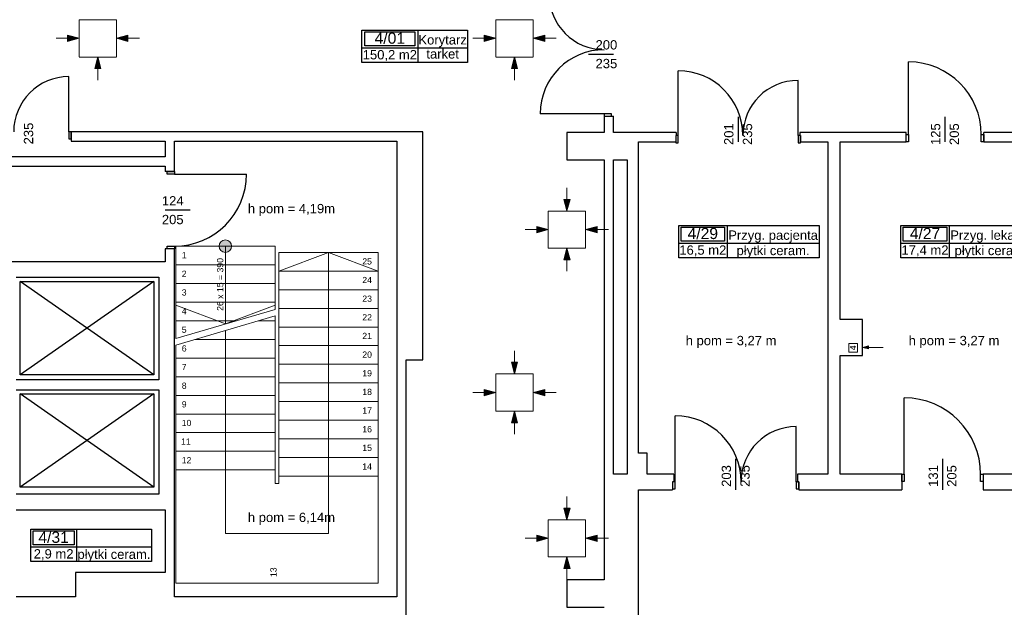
# Model space of a CAD drawing. Header units: millimetres. Extents: x -165365 to -33565, y 7406 to 103342.
# Tile 63 of 256: x -135228 to -119377, y 77495 to 86949. Entities that reach past the tile are written whole.
import ezdxf
from ezdxf.enums import TextEntityAlignment as Align

# ---------------------------------------------------------------- set-up
doc = ezdxf.new("R2010")
doc.units = ezdxf.units.MM
doc.header["$MEASUREMENT"] = 0
for name, color, linetype in [('Drzwi', 252, 'Continuous'), ('Linia', 252, 'Continuous'), ('Obiekt', 252, 'Continuous'), ('Polilinia', 252, 'Continuous'), ('Strefa', 252, 'Continuous'), ('Słup', 252, 'Continuous'), ('Tekst', 252, 'Continuous'), ('Ściana', 252, 'Continuous')]:
    doc.layers.add(name, color=color, linetype=linetype)
doc.styles.add('Arial', font='arial.ttf')
doc.styles.add('Times new roman', font='arial.ttf')

# ---------------------------------------------------------------- blocks, each defined once
blk = doc.blocks.new('A$C67C5DD2D')
at = {"layer": 'Linia', "linetype": 'Continuous', "lineweight": 13}
for points in [[(31093, 18815), (30906, 18865), (30906, 18765)], [(31694, 18815), (31880, 18765), (31880, 18865)], [(37801, 18815), (37615, 18865), (37615, 18765)], [(38402, 18815), (38589, 18765), (38589, 18865)], [(31394, 18515), (31344, 18328), (31444, 18328)], [(38102, 18515), (38053, 18328), (38153, 18328)], [(38948, 16037), (38998, 16223), (38898, 16223)], [(38646, 15737), (38460, 15787), (38460, 15687)], [(39247, 15737), (39434, 15687), (39434, 15787)], [(38948, 15437), (38898, 15250), (38998, 15250)], [(43708, 13842), (43801, 13817), (43801, 13867)], [(38102, 13415), (38153, 13602), (38053, 13602)], [(37801, 13115), (37615, 13165), (37615, 13065)], [(38402, 13115), (38589, 13065), (38589, 13165)], [(38102, 12815), (38053, 12628), (38153, 12629)], [(38948, 11070), (38998, 11257), (38898, 11257)], [(38646, 10770), (38460, 10820), (38460, 10720)], [(39247, 10770), (39434, 10720), (39434, 10820)], [(38948, 10470), (38898, 10284), (38998, 10284)]]:
    blk.add_hatch(color=252, dxfattribs=at).paths.add_polyline_path(points)
at = {"layer": 'Obiekt', "linetype": 'Continuous'}
blk.add_hatch(color=252, dxfattribs=at).paths.add_polyline_path([(33548, 15470, 1), (33348, 15470, 1)])
at = {"layer": 'Drzwi', "color": 252}
for p, q in [((44448, 17265), (44448, 18435)), ((40738, 17250), (40738, 18292)), ((30928, 17310), (30928, 18198)), ((42668, 17250), (42668, 18138)), ((39548, 17600), (38516, 17600)), ((39663, 17600), (39548, 17600)), ((39548, 17600), (39548, 17560)), ((39663, 17560), (39663, 17600)), ((39548, 17560), (39663, 17560)), ((39548, 17560), (39663, 17560)), ((30968, 17310), (30928, 17310)), ((30928, 17310), (30928, 17195)), ((30968, 17195), (30968, 17310)), ((30968, 17310), (30968, 17195)), ((30928, 17195), (30968, 17195)), ((40738, 17250), (40698, 17250)), ((40698, 17250), (40698, 17135)), ((40698, 17250), (40698, 17150)), ((40708, 17250), (40698, 17250)), ((40698, 17135), (40738, 17135)), ((40738, 17135), (40738, 17250)), ((42708, 17250), (42668, 17250)), ((42668, 17250), (42668, 17135)), ((42668, 17135), (42708, 17135)), ((42698, 17250), (42708, 17250)), ((42708, 17135), (42708, 17250)), ((42708, 17250), (42708, 17150)), ((44408, 17265), (44448, 17265)), ((44408, 17150), (44408, 17265)), ((44408, 17150), (44408, 17265)), ((44448, 17150), (44408, 17150)), ((44448, 17265), (44448, 17150)), ((45618, 17150), (45618, 17265)), ((45618, 17265), (45658, 17265)), ((45658, 17150), (45618, 17150)), ((45658, 17265), (45658, 17150)), ((45658, 17150), (45658, 17265)), ((32513, 16630), (32513, 16670)), ((32513, 16670), (32628, 16670)), ((32628, 16670), (32513, 16670)), ((32628, 16670), (32628, 16630)), ((32628, 16630), (32513, 16630)), ((32628, 16630), (33788, 16630)), ((32513, 15430), (32513, 15470)), ((32513, 15470), (32628, 15470)), ((32628, 15430), (32513, 15430)), ((32628, 15430), (32513, 15430)), ((32628, 15470), (32628, 15430)), ((44378, 11800), (44378, 13030)), ((40688, 11680), (40688, 12742)), ((42638, 11680), (42638, 12568)), ((44338, 11800), (44378, 11800)), ((44338, 11685), (44338, 11800)), ((44338, 11800), (44338, 11685)), ((44378, 11800), (44378, 11685)), ((45608, 11685), (45608, 11800)), ((45608, 11800), (45648, 11800)), ((45648, 11800), (45648, 11685)), ((45648, 11800), (45648, 11685)), ((40688, 11680), (40648, 11680)), ((40648, 11680), (40648, 11565)), ((40648, 11680), (40648, 11565)), ((40668, 11680), (40648, 11680)), ((40688, 11565), (40688, 11680)), ((42678, 11680), (42638, 11680)), ((42638, 11680), (42638, 11565)), ((42658, 11680), (42678, 11680)), ((42678, 11565), (42678, 11680)), ((42678, 11680), (42678, 11565)), ((44378, 11685), (44338, 11685)), ((45648, 11685), (45608, 11685)), ((40648, 11565), (40688, 11565)), ((42638, 11565), (42678, 11565))]:
    blk.add_line(p, q, dxfattribs=at)
for centre, radius, start, end in [((39548, 19520), 888, 180, 270), ((39548, 17600), 1032, 90, 180), ((44448, 17265), 1170, 0, 90), ((40738, 17250), 1042, 0, 90), ((30928, 17310), 888, 90, 180), ((42668, 17250), 888, 90, 180), ((32628, 16630), 1160, 270, 0), ((44378, 11800), 1230, 0, 90), ((40688, 11680), 1062, 0, 90), ((42638, 11680), 888, 90, 180)]:
    blk.add_arc(centre, radius, start, end, dxfattribs=at)
at = {"layer": 'Linia', "color": 252, "lineweight": 13}
for p, q in [((31694, 19114), (31094, 19114)), ((31094, 19114), (31094, 18515)), ((31694, 19114), (31694, 18515)), ((38402, 19114), (37802, 19114)), ((37802, 19114), (37802, 18515)), ((38402, 18515), (38402, 19114)), ((31093, 18815), (30906, 18865)), ((30906, 18765), (30906, 18865)), ((31694, 18815), (31880, 18865)), ((31880, 18865), (31880, 18765)), ((37801, 18815), (37615, 18865)), ((37615, 18765), (37615, 18865)), ((38402, 18815), (38589, 18865)), ((38589, 18865), (38589, 18765)), ((30722, 18815), (30906, 18815)), ((31093, 18815), (30906, 18765)), ((31694, 18815), (31880, 18765)), ((32064, 18815), (31880, 18815)), ((37431, 18815), (37615, 18815)), ((37801, 18815), (37615, 18765)), ((38402, 18815), (38589, 18765)), ((38772, 18815), (38589, 18815)), ((31094, 18514), (31694, 18514)), ((31394, 18515), (31344, 18328)), ((31394, 18515), (31444, 18328)), ((37802, 18514), (38402, 18514)), ((38102, 18515), (38053, 18328)), ((38102, 18515), (38153, 18328)), ((31444, 18328), (31344, 18328)), ((31394, 18144), (31394, 18328)), ((38153, 18328), (38053, 18328)), ((38103, 18144), (38103, 18328)), ((38948, 16407), (38948, 16223)), ((38948, 16037), (38898, 16223)), ((38898, 16223), (38998, 16223)), ((38948, 16037), (38998, 16223)), ((39247, 16036), (38647, 16036)), ((38647, 16036), (38647, 15437)), ((39247, 15437), (39247, 16036)), ((38276, 15737), (38460, 15737)), ((38646, 15737), (38460, 15787)), ((38460, 15687), (38460, 15787)), ((38646, 15737), (38460, 15687)), ((39247, 15737), (39434, 15787)), ((39247, 15737), (39434, 15687)), ((39434, 15787), (39434, 15687)), ((39617, 15737), (39434, 15737)), ((38647, 15436), (39247, 15436)), ((38948, 15437), (38898, 15250)), ((38948, 15437), (38998, 15250)), ((38998, 15250), (38898, 15250)), ((38948, 15066), (38948, 15250)), ((43487, 13905), (43627, 13905)), ((43487, 13765), (43487, 13905)), ((43627, 13905), (43627, 13765)), ((43708, 13842), (43801, 13867)), ((43708, 13842), (43801, 13817)), ((43801, 13867), (43801, 13817)), ((44036, 13842), (43801, 13842)), ((38103, 13786), (38103, 13602)), ((43627, 13765), (43487, 13765)), ((38102, 13415), (38053, 13602)), ((38053, 13602), (38153, 13602)), ((38102, 13415), (38153, 13602)), ((38402, 13415), (37802, 13415)), ((37802, 13415), (37802, 12816)), ((38402, 12816), (38402, 13415)), ((37801, 13115), (37615, 13165)), ((37615, 13065), (37615, 13165)), ((38402, 13115), (38589, 13165)), ((38589, 13165), (38589, 13065)), ((37431, 13115), (37615, 13115)), ((37801, 13115), (37615, 13065)), ((38402, 13115), (38589, 13065)), ((38772, 13115), (38589, 13115)), ((37802, 12815), (38402, 12815)), ((38102, 12815), (38053, 12628)), ((38102, 12815), (38153, 12629)), ((38153, 12629), (38053, 12628)), ((38103, 12445), (38103, 12629)), ((38948, 11441), (38948, 11257)), ((38948, 11070), (38898, 11257)), ((38898, 11257), (38998, 11257)), ((38948, 11070), (38998, 11257)), ((39247, 11070), (38647, 11070)), ((38647, 11070), (38647, 10471)), ((39247, 10471), (39247, 11070)), ((38646, 10770), (38460, 10820)), ((38460, 10720), (38460, 10820)), ((39247, 10770), (39434, 10820)), ((39434, 10820), (39434, 10720)), ((38276, 10770), (38460, 10770)), ((38646, 10770), (38460, 10720)), ((39247, 10770), (39434, 10720)), ((39617, 10770), (39434, 10770)), ((38647, 10470), (39247, 10470)), ((38948, 10470), (38898, 10284)), ((38948, 10470), (38998, 10284)), ((38998, 10284), (38898, 10284)), ((38948, 10100), (38948, 10284))]:
    blk.add_line(p, q, dxfattribs=at)
at = {"layer": 'Obiekt', "color": 252}
for p, q in [((39297, 18560), (39698, 18560)), ((41703, 17551), (41703, 17150)), ((45033, 17551), (45033, 17150)), ((32879, 16050), (32478, 16050)), ((41663, 12051), (41663, 11550)), ((44993, 12051), (44993, 11550))]:
    blk.add_line(p, q, dxfattribs=at)
at = {"layer": 'Obiekt', "color": 252, "lineweight": 20}
for p, q in [((32648, 15470), (32648, 13984)), ((32648, 15470), (34248, 15470)), ((32648, 15470), (34248, 15470)), ((33448, 15470), (33448, 14219)), ((34248, 15470), (34248, 14454)), ((34308, 11650), (34308, 15370)), ((35908, 15370), (34308, 15370)), ((35908, 15370), (34308, 15370)), ((35108, 15370), (34308, 15070)), ((35108, 10850), (35108, 15370)), ((35108, 15370), (35908, 15070)), ((35908, 10050), (35908, 15370)), ((32648, 15170), (34248, 15170)), ((35908, 15070), (34308, 15070)), ((32648, 14870), (34248, 14870)), ((35908, 14770), (34308, 14770)), ((32648, 14570), (34248, 14570)), ((33448, 14219), (32648, 14519)), ((32648, 13984), (34248, 14454)), ((33448, 14219), (34248, 14519)), ((35908, 14470), (34308, 14470)), ((32648, 13880), (34248, 14350)), ((32648, 14270), (33621, 14270)), ((33976, 14270), (34248, 14270)), ((34248, 14350), (34248, 11650)), ((33448, 14115), (33448, 10850)), ((35908, 14170), (34308, 14170)), ((32954, 13970), (34248, 13970)), ((32648, 13880), (32648, 10050)), ((35908, 13870), (34308, 13870)), ((32648, 13670), (34248, 13670)), ((35908, 13570), (34308, 13570)), ((32648, 13370), (34248, 13370)), ((35908, 13270), (34308, 13270)), ((32648, 13070), (34248, 13070)), ((35908, 12970), (34308, 12970)), ((32648, 12770), (34248, 12770)), ((35908, 12670), (34308, 12670)), ((32648, 12470), (34248, 12470)), ((35908, 12370), (34308, 12370)), ((32648, 12170), (34248, 12170)), ((35908, 12070), (34308, 12070)), ((32648, 11870), (34248, 11870)), ((35908, 11770), (34308, 11770)), ((34248, 11650), (34308, 11650)), ((33448, 10850), (35108, 10850)), ((32648, 10050), (35908, 10050))]:
    blk.add_line(p, q, dxfattribs=at)
blk.add_circle((33448, 15470), 100, dxfattribs=at)
at = {"layer": 'Polilinia', "color": 252, "flags": 128}
for points in [[(30146, 14902), (32296, 14902), (32296, 13402), (30146, 13402)], [(30146, 13092), (32296, 13092), (32296, 11592), (30146, 11592)]]:
    blk.add_lwpolyline(points, close=True, dxfattribs=at)
for points in [[(32296, 13402), (30146, 14902), (32296, 14902), (30146, 13402)], [(32296, 11592), (30146, 13092), (32296, 13092), (30146, 11592)]]:
    blk.add_lwpolyline(points, dxfattribs=at)
at = {"layer": 'Strefa', "color": 252}
for p, q in [((35647, 18945), (37346, 18945)), ((35647, 18427), (35647, 18945)), ((35692, 18920), (36500, 18920)), ((35692, 18693), (35692, 18920)), ((36500, 18920), (36500, 18693)), ((36545, 18945), (36545, 18427)), ((37346, 18945), (37346, 18427)), ((35647, 18663), (37346, 18663)), ((36500, 18693), (35692, 18693)), ((37346, 18427), (35647, 18427)), ((40746, 15803), (43008, 15803)), ((40746, 15284), (40746, 15803)), ((40785, 15777), (41486, 15777)), ((40785, 15550), (40785, 15777)), ((41486, 15777), (41486, 15550)), ((41525, 15803), (41525, 15284)), ((43008, 15803), (43008, 15284)), ((44322, 15803), (46451, 15803)), ((44322, 15284), (44322, 15803)), ((44361, 15777), (45062, 15777)), ((44361, 15550), (44361, 15777)), ((45062, 15777), (45062, 15550)), ((45101, 15803), (45101, 15284)), ((41486, 15550), (40785, 15550)), ((45062, 15550), (44361, 15550)), ((40746, 15520), (43008, 15520)), ((44322, 15520), (46451, 15520)), ((43008, 15284), (40746, 15284)), ((46451, 15284), (44322, 15284)), ((30316, 10915), (32258, 10915)), ((30316, 10396), (30316, 10915)), ((30352, 10889), (31013, 10889)), ((30352, 10663), (30352, 10889)), ((31013, 10889), (31013, 10663)), ((31050, 10915), (31050, 10396)), ((32258, 10915), (32258, 10396)), ((30316, 10632), (32258, 10632)), ((31013, 10663), (30352, 10663)), ((32258, 10396), (30316, 10396))]:
    blk.add_line(p, q, dxfattribs=at)
at = {"layer": 'Słup', "color": 252}
for p, q in [((36628, 17310), (36358, 17310)), ((36628, 17160), (36628, 17310)), ((39548, 17300), (38948, 17300)), ((38948, 17300), (38948, 16860)), ((39918, 17300), (39698, 17300)), ((39978, 17300), (39918, 17300)), ((36628, 13640), (36628, 17160)), ((38948, 16860), (39548, 16860)), ((39698, 16860), (39918, 16860)), ((43708, 14290), (43348, 14290)), ((43708, 13710), (43708, 14290)), ((36358, 13640), (36628, 13640)), ((43348, 13710), (43708, 13710)), ((40238, 12140), (40098, 12140)), ((40238, 11800), (40238, 12140)), ((40098, 9160), (40098, 11550)), ((32478, 10220), (31038, 10220)), ((31038, 10220), (31038, 9830)), ((39548, 10100), (38948, 10100)), ((38948, 10100), (38948, 9660)), ((38948, 9660), (39548, 9660))]:
    blk.add_line(p, q, dxfattribs=at)
at = {"layer": 'Ściana', "color": 252}
for p, q in [((39548, 17560), (39663, 17560)), ((39663, 17560), (39698, 17560)), ((30968, 17310), (30968, 17195)), ((40708, 17300), (40708, 17250)), ((42698, 17300), (42698, 17250)), ((44408, 17265), (44408, 17300)), ((45658, 17265), (45658, 17300)), ((30968, 17195), (30968, 17160)), ((40708, 17250), (40698, 17250)), ((40698, 17250), (40698, 17150)), ((42698, 17250), (42708, 17250)), ((42708, 17250), (42708, 17150)), ((44408, 17150), (44408, 17265)), ((45658, 17150), (45658, 17265)), ((32513, 16670), (32478, 16670)), ((32628, 16670), (32513, 16670)), ((32513, 15430), (32478, 15430)), ((32628, 15430), (32513, 15430)), ((40668, 11800), (40668, 11680)), ((42658, 11800), (42658, 11680)), ((44338, 11800), (44338, 11685)), ((45648, 11800), (45648, 11685)), ((40668, 11680), (40648, 11680)), ((40648, 11680), (40648, 11565)), ((42658, 11680), (42678, 11680)), ((42678, 11680), (42678, 11565)), ((44338, 11685), (44338, 11550)), ((45648, 11685), (45648, 11550)), ((40648, 11565), (40648, 11550)), ((42678, 11565), (42678, 11550))]:
    blk.add_line(p, q, dxfattribs=at)
at = {"layer": 'Ściana', "color": 252, "flags": 128}
for points in [[(39548, 17560), (39548, 17300)], [(39698, 17300), (39698, 17560)], [(36358, 17310), (30968, 17310)], [(40098, 17300), (39978, 17300)], [(40708, 17300), (40098, 17300)], [(44408, 17300), (42698, 17300)], [(46638, 17300), (45658, 17300)], [(30968, 17160), (32478, 17160)], [(32478, 17160), (32478, 16910)], [(32628, 17160), (36208, 17160)], [(32628, 16670), (32628, 17160)], [(36208, 17160), (36208, 9830)], [(40098, 12140), (40098, 17150)], [(40098, 17150), (40698, 17150)], [(42708, 17150), (43148, 17150)], [(43148, 17150), (43148, 11800)], [(43348, 14290), (43348, 17150)], [(43348, 17150), (44408, 17150)], [(45658, 17150), (46538, 17150)], [(32478, 16910), (29278, 16910)], [(39548, 16860), (39548, 10100)], [(39698, 11800), (39698, 16860)], [(39918, 16860), (39918, 11800)], [(29178, 16760), (32478, 16760)], [(32478, 16760), (32478, 16670)], [(32478, 15430), (32478, 15220)], [(32628, 15220), (32628, 15430)], [(32478, 15220), (29828, 15220)], [(32628, 11230), (32628, 15220)], [(30078, 14970), (32378, 14970)], [(32378, 14970), (32378, 13320)], [(36358, 9390), (36358, 13640)], [(43348, 11800), (43348, 13710)], [(32378, 13320), (30078, 13320)], [(30078, 13160), (32378, 13160)], [(32378, 13160), (32378, 11480)], [(39918, 11800), (39698, 11800)], [(40668, 11800), (40238, 11800)], [(43148, 11800), (42658, 11800)], [(44338, 11800), (43348, 11800)], [(46638, 11800), (45648, 11800)], [(32378, 11480), (30078, 11480)], [(40098, 11550), (40648, 11550)], [(42678, 11550), (44338, 11550)], [(45648, 11550), (46638, 11550)], [(30078, 11230), (32478, 11230)], [(32478, 11230), (32478, 10220)], [(32628, 9830), (32628, 11230)], [(31038, 9830), (30078, 9830)], [(36208, 9830), (32628, 9830)]]:
    blk.add_lwpolyline(points, dxfattribs=at)
at = {"layer": 'Obiekt', "color": 252, "char_height": 150, "attachment_point": 7, "style": 'Arial'}
for s, insert in [('\\A1;{\\fArial|b0|i0|c238|p38;200}', (39408, 18633)), ('\\A1;{\\fArial|b0|i0|c238|p38;235}', (39408, 18332)), ('\\A1;{\\fArial|b0|i0|c238|p38;124}', (32426, 16125)), ('\\A1;{\\fArial|b0|i0|c238|p38;205}', (32426, 15822))]:
    blk.add_mtext(s, dxfattribs=dict(at, insert=insert))
at = {"layer": 'Obiekt', "color": 252, "char_height": 150, "attachment_point": 7, "rotation": 90, "style": 'Arial'}
for s, insert in [('\\A1;{\\fArial|b0|i0|c238|p38;235}', (30356, 17108)), ('\\A1;{\\fArial|b0|i0|c238|p38;201}', (41630, 17098)), ('\\A1;{\\fArial|b0|i0|c238|p38;235}', (41931, 17098)), ('\\A1;{\\fArial|b0|i0|c238|p38;125}', (44960, 17098)), ('\\A1;{\\fArial|b0|i0|c238|p38;205}', (45260, 17098)), ('\\A1;{\\fArial|b0|i0|c238|p38;203}', (41591, 11598)), ('\\A1;{\\fArial|b0|i0|c238|p38;235}', (41891, 11598)), ('\\A1;{\\fArial|b0|i0|c238|p38;131}', (44921, 11598)), ('\\A1;{\\fArial|b0|i0|c238|p38;205}', (45220, 11598))]:
    blk.add_mtext(s, dxfattribs=dict(at, insert=insert))
at = {"layer": 'Obiekt', "color": 252, "lineweight": 20, "char_height": 100, "attachment_point": 6, "style": 'Arial'}
for s, insert in [('\\A1;{\\fArial|b0|i0|c238|p38;1}', (32824, 15326)), ('\\A1;{\\fArial|b0|i0|c238|p38;25}', (35808, 15225)), ('\\A1;{\\fArial|b0|i0|c238|p38;2}', (32824, 15026)), ('\\A1;{\\fArial|b0|i0|c238|p38;24}', (35808, 14926)), ('\\A1;{\\fArial|b0|i0|c238|p38;3}', (32824, 14725)), ('\\A1;{\\fArial|b0|i0|c238|p38;23}', (35808, 14625)), ('\\A1;{\\fArial|b0|i0|c238|p38;4}', (32824, 14426)), ('\\A1;{\\fArial|b0|i0|c238|p38;22}', (35808, 14326)), ('\\A1;{\\fArial|b0|i0|c238|p38;5}', (32824, 14125)), ('\\A1;{\\fArial|b0|i0|c238|p38;21}', (35808, 14026)), ('\\A1;{\\fArial|b0|i0|c238|p38;6}', (32824, 13825)), ('\\A1;{\\fArial|b0|i0|c238|p38;20}', (35808, 13725)), ('\\A1;{\\fArial|b0|i0|c238|p38;7}', (32824, 13526)), ('\\A1;{\\fArial|b0|i0|c238|p38;19}', (35808, 13425)), ('\\A1;{\\fArial|b0|i0|c238|p38;8}', (32824, 13225)), ('\\A1;{\\fArial|b0|i0|c238|p38;18}', (35808, 13125)), ('\\A1;{\\fArial|b0|i0|c238|p38;9}', (32824, 12925)), ('\\A1;{\\fArial|b0|i0|c238|p38;17}', (35808, 12826)), ('\\A1;{\\fArial|b0|i0|c238|p38;10}', (32900, 12625)), ('\\A1;{\\fArial|b0|i0|c238|p38;16}', (35808, 12525)), ('\\A1;{\\fArial|b0|i0|c238|p38;11}', (32890, 12326)), ('\\A1;{\\fArial|b0|i0|c238|p38;15}', (35808, 12225)), ('\\A1;{\\fArial|b0|i0|c238|p38;12}', (32900, 12026)), ('\\A1;{\\fArial|b0|i0|c238|p38;14}', (35808, 11926))]:
    blk.add_mtext(s, dxfattribs=dict(at, insert=insert))
at = {"layer": 'Obiekt', "color": 252, "lineweight": 20, "char_height": 100, "attachment_point": 6, "rotation": 90, "style": 'Arial'}
for s, insert in [('\\A1;{\\fArial|b0|i0|c238|p38; 26 x 15 = 390}', (33365, 15280)), ('\\A1;{\\fArial|b0|i0|c238|p38;13}', (34223, 10302))]:
    blk.add_mtext(s, dxfattribs=dict(at, insert=insert))
at = {"layer": 'Strefa', "color": 252, "style": 'Arial'}
for s, height, p in [('4/01', 180, (36096, 18818)), ('Korytarz', 150, (36946, 18791)), ('150,2 m2', 150, (36096, 18551)), ('tarket', 150, (36946, 18564)), ('4/29', 180, (41135, 15675)), ('Przyg. pacjenta', 150, (42266, 15648)), ('4/27', 180, (44712, 15675)), ('Przyg. lekarzy', 150, (45776, 15648)), ('16,5 m2', 150, (41135, 15408)), ('płytki ceram.', 150, (42266, 15401)), ('17,4 m2', 150, (44712, 15408)), ('płytki ceram.', 150, (45776, 15401)), ('4/31', 180, (30683, 10787)), ('2,9 m2', 150, (30683, 10520)), ('płytki ceram.', 150, (31654, 10513))]:
    blk.add_text(s, height=height, dxfattribs=at).set_placement(p, align=Align.MIDDLE_CENTER)
at = {"layer": 'Tekst', "color": 252, "char_height": 150, "attachment_point": 2, "style": 'Times new roman'}
for s, insert in [('\\A1;{\\fArial|b0|i0|c0|p38;h pom = 4,19m}', (34512, 16150)), ('\\A1;{\\fArial|b0|i0|c0|p38;h pom = 3,27 m}', (41590, 14027)), ('\\A1;{\\fArial|b0|i0|c0|p38;h pom = 3,27 m}', (45179, 14027)), ('\\A1;{\\fArial|b0|i0|c0|p38;h pom = 6,14m}', (34512, 11182))]:
    blk.add_mtext(s, dxfattribs=dict(at, insert=insert))
at = {"layer": 'Tekst', "color": 252, "lineweight": 13, "insert": (43552, 13797), "char_height": 100, "attachment_point": 4, "rotation": 90, "style": 'Arial'}
blk.add_mtext('\\A1;{\\fArial|b0|i0|c238|p38;4}', dxfattribs=at)

msp = doc.modelspace()

# ---------------------------------------------------------------- block references
msp.add_blockref('A$C67C5DD2D', (-165365.15013, 67834.47819))

doc.saveas('drawing.dxf')
